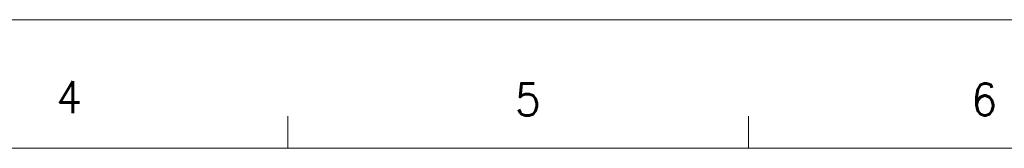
# Model space of a CAD drawing. Header units: millimetres. Extents: x 4497 to 11741, y 5958 to 12619.
# Tile 165 of 256: x 5015 to 5297, y 10282 to 10319. Entities that reach past the tile are written whole.
import ezdxf
from ezdxf.enums import TextEntityAlignment as Align

# ---------------------------------------------------------------- set-up
doc = ezdxf.new("R2010")
doc.units = ezdxf.units.MM
doc.header["$LTSCALE"] = 0.8
doc.layers.get('0').update_dxf_attribs({"linetype": 'CONTINUOUS', "lineweight": 0})
doc.styles.get("Standard").update_dxf_attribs({"font": 'romans.shx', "width": 0.8, "oblique": 5, "bigfont": 'whgtxt.shx'})

msp = doc.modelspace()

# ---------------------------------------------------------------- linework, layer by layer
for p, q in [((4519.723, 10318.607), (6707.863, 10318.607)), ((5092.062, 10281.801), (5092.062, 10291.002)), ((5223.645, 10281.801), (5223.645, 10291.002)), ((4565.731, 10281.801), (6671.057, 10281.801))]:
    msp.add_line(p, q)

# ---------------------------------------------------------------- texts
at = {"width": 0.933333}
for s, p in [('4', (5029.509, 10296.455)), ('5', (5160.62, 10295.783)), ('6', (5291.059, 10295.783))]:
    msp.add_text(s, height=9.202, dxfattribs=at).set_placement(p, align=Align.MIDDLE_CENTER)

doc.saveas('drawing.dxf')
